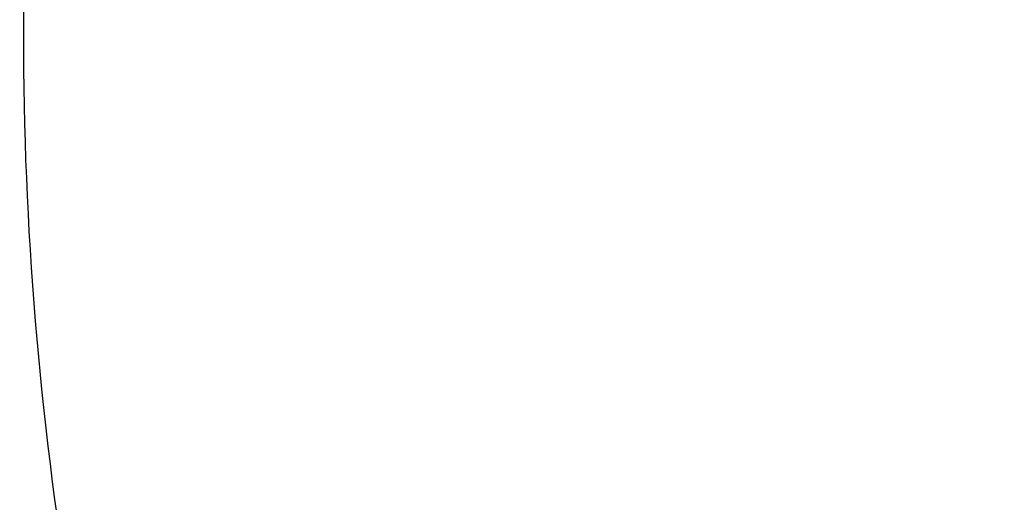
# Model space of a CAD drawing. Header units: millimetres. Extents: x 7 to 819, y 15 to 587.
# Tile 3 of 59: x 92 to 198, y 121 to 172. Entities that reach past the tile are written whole.
import ezdxf
from ezdxf.enums import TextEntityAlignment as Align

# ---------------------------------------------------------------- set-up
doc = ezdxf.new("R2010")
doc.units = ezdxf.units.MM
doc.layers.add('Default', color=7, linetype='Continuous')
doc.styles.add('SEACAD_Arial', font='arial.ttf')
doc.dimstyles.new('ISO', dxfattribs={"dimtxt": 7, "dimasz": 7, "dimexe": 3.5, "dimexo": 0, "dimgap": 1.75, "dimtad": 1, "dimlfac": 2, "dimtxsty": 'SEACAD_Arial', "dimblk1": '_SE_FILLED', "dimblk2": '_SE_FILLED', "dimsah": 1, "dimcen": 3.5, "dimadec": 0, "dimazin": 0, "dimtfac": 0.5, "dimtdec": 3, "dimtmove": 1, "dimatfit": 3, "dimfxl": 1, "dimtolj": 1, "dimarcsym": 0})

# ---------------------------------------------------------------- blocks, each defined once
blk = doc.blocks.new('DMBLK28')
at = {"layer": 'Default', "linetype": 'Continuous'}
blk.add_hatch(color=7, dxfattribs=at).paths.add_polyline_path([(117.24, 57.83), (116.53, 60.05), (110.22, 56.81)])
at = {"layer": 'Default', "color": 7, "linetype": 'Continuous'}
blk.add_line((467.42, 170.97), (110.22, 56.81), dxfattribs=at)
blk.add_arc((467.42, 170.97), 375, 179.4255, 198.2588, dxfattribs=at)
at = {"layer": 'Default', "color": 7, "linetype": 'Continuous', "style": 'SEACAD_Arial'}
for s, p in [('(D=1500)', (196.1, 93.44)), ('750', (175.78, 86.95)), ('R', (165.11, 83.54))]:
    blk.add_text(s, height=7, rotation=17.724, dxfattribs=at).set_placement(p, align=Align.TOP_LEFT)
blk = doc.blocks.new('_SE_FILLED')
at = {"color": 0}
blk.add_line((0, 0), (-1, 0), dxfattribs=at)
blk.add_solid([(0, 0), (-1, -0.1665), (-1, 0.1665), (0, 0)], dxfattribs=at)

msp = doc.modelspace()

# ---------------------------------------------------------------- dimensions: what is measured, and where the dimension line sits
at = {"layer": 'Default', "color": 7, "linetype": 'Continuous'}
dim = msp.add_radius_dim(center=(467.4217, 170.9735), mpoint=(110.2215, 56.8112), text='\\A1;<> (D=1500)', dimstyle='ISO', override={"dimtmove": 0}, dxfattribs=at)
dim.commit()
dim.dimension.update_dxf_attribs({"geometry": 'DMBLK28', "text_midpoint": (202.7621, 86.3875), "dimtype": 164})

doc.saveas('drawing.dxf')
